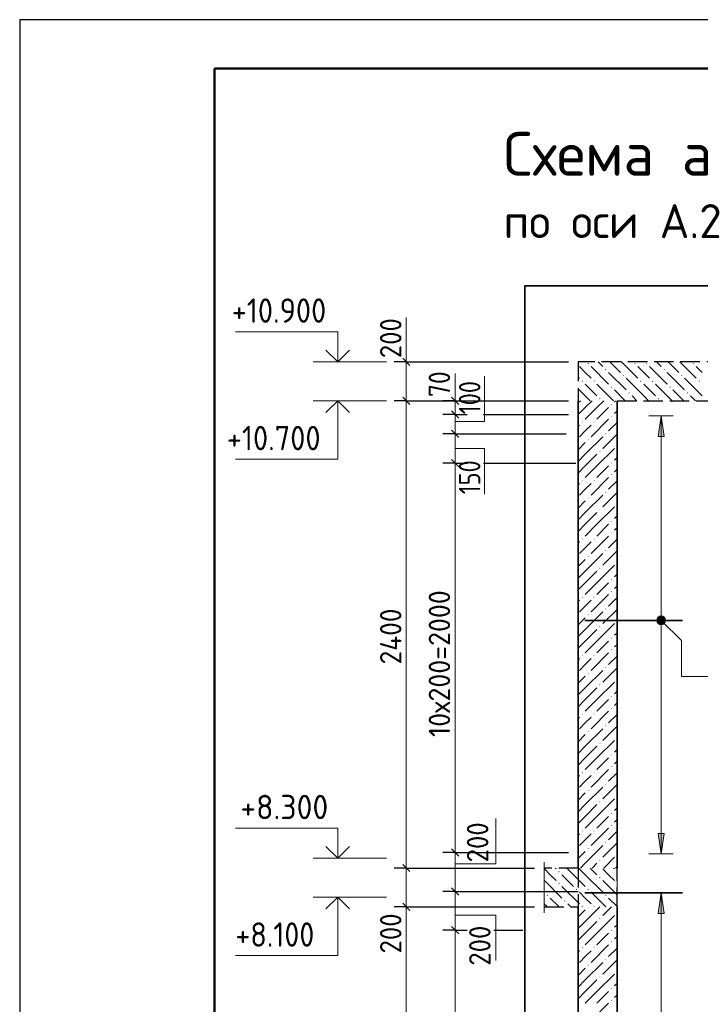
# Model space of a CAD drawing. Header units: millimetres. Extents: x 0 to 50400, y -12 to 35640.
# Tile 3 of 18: x 0 to 8386, y 23502 to 35640. Entities that reach past the tile are written whole.
import ezdxf

# ---------------------------------------------------------------- set-up
doc = ezdxf.new("R2010")
doc.units = ezdxf.units.MM
doc.linetypes.add('______2', pattern=[324, 240, -84])
for name, color, linetype, lineweight in [('Standard', 7, 'Continuous', 25), ('Высотные отметки', 7, 'Continuous', 25), ('ЖБ Перекрытие верхний уровень', 7, 'Continuous', 35), ('ЖБ Стена верхний уровень', 7, 'Continuous', 35), ('Заголовок чертежа', 7, 'Continuous', 25), ('Общий02', 7, 'Continuous', 18), ('Позиционная метка линия выноска', 7, 'Continuous', 13), ('Размерная линия_ общее', 7, 'Continuous', 13)]:
    doc.layers.add(name, color=color, linetype=linetype, lineweight=lineweight)
doc.layers.add('Размерная выноска', color=7, linetype='Continuous')
doc.layers.add('Стена ДОП П-обр. неравн', color=7, linetype='Continuous', true_color=0xa0a0a0)
doc.styles.add('ISOCPEUR', font='txt')

msp = doc.modelspace()

# ---------------------------------------------------------------- hatches: boundary and pattern name
at = {"layer": 'ЖБ Перекрытие верхний уровень', "linetype": 'Continuous', "lineweight": 18, "transparency": 33554687}
for points in [[(6998, 31399), (7005, 31407), (7013, 31399), (7005, 31391)], [(7214, 31327), (7221, 31335), (7229, 31327), (7221, 31319)], [(7574, 31399), (7581, 31407), (7589, 31399), (7581, 31391)], [(7718, 31399), (7725, 31407), (7733, 31399), (7725, 31391)], [(7934, 31327), (7941, 31335), (7949, 31327), (7941, 31319)], [(8294, 31399), (8301, 31407), (8309, 31399), (8301, 31391)], [(7430, 31255), (7437, 31263), (7445, 31255), (7437, 31247)], [(8150, 31255), (8157, 31263), (8165, 31255), (8157, 31247)], [(6926, 31183), (6933, 31191), (6941, 31183), (6933, 31175)], [(7070, 31183), (7077, 31191), (7085, 31183), (7077, 31175)], [(7286, 31111), (7293, 31119), (7301, 31111), (7293, 31103)], [(7646, 31183), (7653, 31191), (7661, 31183), (7653, 31175)], [(7790, 31183), (7797, 31191), (7805, 31183), (7797, 31175)], [(8006, 31111), (8013, 31119), (8021, 31111), (8013, 31103)], [(8366, 31183), (8373, 31191), (8381, 31183), (8373, 31175)], [(7142, 30967), (7149, 30975), (7157, 30967), (7149, 30959)], [(7502, 31039), (7509, 31047), (7517, 31039), (7509, 31031)], [(7862, 30967), (7869, 30975), (7877, 30967), (7869, 30959)], [(8222, 31039), (8229, 31047), (8237, 31039), (8229, 31031)], [(6638, 25135), (6645, 25143), (6653, 25135), (6645, 25127)], [(7358, 25135), (7362, 25139), (7362, 25130)], [(7142, 25063), (7149, 25071), (7157, 25063), (7149, 25055)], [(6638, 24991), (6645, 24999), (6653, 24991), (6645, 24983)], [(6854, 24919), (6861, 24927), (6869, 24919), (6861, 24911)], [(6998, 24919), (7005, 24927), (7013, 24919), (7005, 24911)], [(7358, 24991), (7362, 24995), (7362, 24986)], [(6494, 24847), (6501, 24855), (6509, 24847), (6501, 24839)], [(6710, 24775), (6717, 24783), (6725, 24775), (6717, 24767)], [(7214, 24847), (7221, 24855), (7229, 24847), (7221, 24839)], [(6926, 24703), (6933, 24711), (6941, 24703), (6940, 24702), (6926, 24702)], [(7070, 24703), (7077, 24711), (7085, 24703), (7084, 24702), (7070, 24702)]]:
    msp.add_hatch(color=7, dxfattribs=at).paths.add_polyline_path(points, flags=16)
at = {"layer": 'ЖБ Стена верхний уровень', "linetype": 'Continuous', "lineweight": 18, "transparency": 33554687}
for points in [[(7287, 30895), (7293, 30901), (7299, 30895), (7293, 30889)], [(7287, 30751), (7293, 30757), (7299, 30751), (7293, 30745)], [(6927, 30679), (6933, 30685), (6939, 30679), (6933, 30673)], [(7071, 30679), (7077, 30685), (7083, 30679), (7077, 30673)], [(6999, 30463), (7005, 30469), (7011, 30463), (7005, 30457)], [(7215, 30535), (7221, 30541), (7227, 30535), (7221, 30529)], [(7359, 30391), (7362, 30393), (7362, 30388)], [(7143, 30319), (7149, 30325), (7155, 30319), (7149, 30313)], [(7287, 30175), (7293, 30181), (7299, 30175), (7293, 30169)], [(7287, 30031), (7293, 30037), (7299, 30031), (7293, 30025)], [(6927, 29959), (6933, 29965), (6939, 29959), (6933, 29953)], [(7071, 29959), (7077, 29965), (7083, 29959), (7077, 29953)], [(6999, 29743), (7005, 29749), (7011, 29743), (7005, 29737)], [(7215, 29815), (7221, 29821), (7227, 29815), (7221, 29809)], [(7359, 29671), (7362, 29673), (7362, 29668)], [(7143, 29599), (7149, 29605), (7155, 29599), (7149, 29593)], [(7287, 29455), (7293, 29461), (7299, 29455), (7293, 29449)], [(7287, 29311), (7293, 29317), (7299, 29311), (7293, 29305)], [(6927, 29239), (6933, 29245), (6939, 29239), (6933, 29233)], [(7071, 29239), (7077, 29245), (7083, 29239), (7077, 29233)], [(6999, 29023), (7005, 29029), (7011, 29023), (7005, 29017)], [(7215, 29095), (7221, 29101), (7227, 29095), (7221, 29089)], [(7359, 28951), (7362, 28953), (7362, 28948)], [(7143, 28879), (7149, 28885), (7155, 28879), (7149, 28873)], [(7287, 28735), (7293, 28741), (7299, 28735), (7293, 28729)], [(6927, 28519), (6933, 28525), (6939, 28519), (6933, 28513)], [(7071, 28519), (7077, 28525), (7083, 28519), (7077, 28513)], [(7287, 28591), (7293, 28597), (7299, 28591), (7293, 28585)], [(6999, 28303), (7005, 28309), (7011, 28303), (7005, 28297)], [(7215, 28375), (7221, 28381), (7227, 28375), (7221, 28369)], [(7143, 28159), (7149, 28165), (7155, 28159), (7149, 28153)], [(7359, 28231), (7362, 28233), (7362, 28228)], [(7287, 28015), (7293, 28021), (7299, 28015), (7293, 28009)], [(6927, 27799), (6933, 27805), (6939, 27799), (6933, 27793)], [(7071, 27799), (7077, 27805), (7083, 27799), (7077, 27793)], [(7287, 27871), (7293, 27877), (7299, 27871), (7293, 27865)], [(6999, 27583), (7005, 27589), (7011, 27583), (7005, 27577)], [(7215, 27655), (7221, 27661), (7227, 27655), (7221, 27649)], [(7143, 27439), (7149, 27445), (7155, 27439), (7149, 27433)], [(7359, 27511), (7362, 27513), (7362, 27508)], [(7287, 27295), (7293, 27301), (7299, 27295), (7293, 27289)], [(6927, 27079), (6933, 27085), (6939, 27079), (6933, 27073)], [(7071, 27079), (7077, 27085), (7083, 27079), (7077, 27073)], [(7287, 27151), (7293, 27157), (7299, 27151), (7293, 27145)], [(6999, 26863), (7005, 26869), (7011, 26863), (7005, 26857)], [(7215, 26935), (7221, 26941), (7227, 26935), (7221, 26929)], [(7143, 26719), (7149, 26725), (7155, 26719), (7149, 26713)], [(7359, 26791), (7362, 26793), (7362, 26788)], [(7287, 26575), (7293, 26581), (7299, 26575), (7293, 26569)], [(6927, 26359), (6933, 26365), (6939, 26359), (6933, 26353)], [(7071, 26359), (7077, 26365), (7083, 26359), (7077, 26353)], [(7287, 26431), (7293, 26437), (7299, 26431), (7293, 26425)], [(7215, 26215), (7221, 26221), (7227, 26215), (7221, 26209)], [(6999, 26143), (7005, 26149), (7011, 26143), (7005, 26137)], [(7143, 25999), (7149, 26005), (7155, 25999), (7149, 25993)], [(7359, 26071), (7362, 26073), (7362, 26068)], [(7287, 25855), (7293, 25861), (7299, 25855), (7293, 25849)], [(6927, 25639), (6933, 25645), (6939, 25639), (6933, 25633)], [(7071, 25639), (7077, 25645), (7083, 25639), (7077, 25633)], [(7287, 25711), (7293, 25717), (7299, 25711), (7293, 25705)], [(7215, 25495), (7221, 25501), (7227, 25495), (7221, 25489)], [(6999, 25423), (7005, 25429), (7011, 25423), (7005, 25417)], [(7143, 25279), (7149, 25285), (7155, 25279), (7149, 25273)], [(7359, 25351), (7362, 25353), (7362, 25348)], [(7011, 24702), (7005, 24697), (7000, 24702)], [(7143, 24559), (7149, 24565), (7155, 24559), (7149, 24553)], [(7359, 24631), (7362, 24633), (7362, 24628)], [(7287, 24415), (7293, 24421), (7299, 24415), (7293, 24409)], [(7287, 24271), (7293, 24277), (7299, 24271), (7293, 24265)], [(6927, 24199), (6933, 24205), (6939, 24199), (6933, 24193)], [(7071, 24199), (7077, 24205), (7083, 24199), (7077, 24193)], [(7215, 24055), (7221, 24061), (7227, 24055), (7221, 24049)], [(6999, 23983), (7005, 23989), (7011, 23983), (7005, 23977)], [(7359, 23911), (7362, 23913), (7362, 23908)], [(7143, 23839), (7149, 23845), (7155, 23839), (7149, 23833)], [(7287, 23695), (7293, 23701), (7299, 23695), (7293, 23689)], [(7287, 23551), (7293, 23557), (7299, 23551), (7293, 23545)]]:
    msp.add_hatch(color=7, dxfattribs=at).paths.add_polyline_path(points, flags=16)
at = {"layer": 'Общий02', "linetype": 'Continuous', "lineweight": 13, "transparency": 33554687}
for points in [[(7868, 30503), (7904, 30755), (7940, 30503)], [(7868, 24623), (7904, 24875), (7940, 24623)]]:
    msp.add_hatch(color=7, dxfattribs=at).paths.add_polyline_path(points, flags=16)
msp.add_hatch(color=7, dxfattribs=at).paths.add_polyline_path([(7868, 25607), (7904, 25355), (7940, 25607)])
at = {"layer": 'Позиционная метка линия выноска', "linetype": 'Continuous', "lineweight": 13, "transparency": 33554687}
for points in [[(7866, 28197), (7918, 28287), (7852, 28221)], [(7852, 28221), (7918, 28287), (7891, 28287)], [(7852, 28221), (7891, 28287), (7852, 28249)], [(7852, 28249), (7891, 28287), (7866, 28273)], [(7866, 28197), (7943, 28273), (7918, 28287)], [(7891, 28183), (7943, 28273), (7866, 28197)], [(7891, 28183), (7956, 28249), (7943, 28273)], [(7918, 28183), (7956, 28249), (7891, 28183)], [(7918, 28183), (7956, 28221), (7956, 28249)], [(7956, 28221), (7918, 28183), (7943, 28197)]]:
    msp.add_hatch(color=7, dxfattribs=at).paths.add_polyline_path(points)

# ---------------------------------------------------------------- linework, layer by layer
at = {"layer": 'Standard', "color": 7, "linetype": 'Continuous', "lineweight": 25, "transparency": 33554687}
for p, q in [((2400, 35040), (2400, 1270)), ((5409, 30897), (5319, 30987)), ((5409, 30729), (5319, 30819)), ((5409, 30489), (5319, 30579)), ((5409, 30129), (5319, 30219)), ((5409, 25329), (5319, 25419)), ((5319, 25419), (5409, 25329)), ((5319, 24939), (5409, 24849)), ((5319, 24459), (5409, 24369))]:
    msp.add_line(p, q, dxfattribs=at)
at = {"layer": 'Standard', "color": 7, "linetype": 'Continuous', "lineweight": 13, "transparency": 33554687}
for p, q in [((5364, 30942), (5364, 31032)), ((5364, 30774), (5364, 30942)), ((5364, 30534), (5364, 30774)), ((5364, 30174), (5364, 30534)), ((5364, 25374), (5364, 25464)), ((5364, 25374), (5364, 25284)), ((5364, 25374), (5364, 24894)), ((5364, 24894), (5364, 24414))]:
    msp.add_line(p, q, dxfattribs=at)
at = {"layer": 'Standard', "color": 7, "linetype": 'Continuous', "lineweight": -3, "transparency": 33554687}
for p, q in [((5364, 30942), (5214, 30942)), ((5364, 30942), (5514, 30942)), ((5364, 30942), (5373, 30942)), ((5716, 30942), (6762, 30942)), ((5364, 30774), (5214, 30774)), ((5364, 30774), (5514, 30774)), ((5364, 30774), (5373, 30774)), ((5716, 30774), (6762, 30774)), ((5364, 30534), (5214, 30534)), ((5364, 30534), (5514, 30534)), ((5364, 30174), (5214, 30174)), ((5364, 30174), (5514, 30174)), ((5364, 30174), (5372, 30174)), ((5716, 30174), (6853, 30174)), ((5364, 25374), (5214, 25374)), ((5364, 25374), (5214, 25374)), ((5364, 25374), (5514, 25374)), ((5364, 25374), (6762, 25374)), ((5364, 25374), (5514, 25374)), ((5364, 25374), (5364, 25374)), ((5364, 24894), (5214, 24894)), ((5364, 24894), (5514, 24894)), ((5364, 24414), (5214, 24414)), ((5364, 24414), (5514, 24414)), ((5364, 24414), (5499, 24414)), ((5842, 24414), (6200, 24414))]:
    msp.add_line(p, q, dxfattribs=at)
at = {"layer": 'Standard', "color": 7, "linetype": 'Continuous', "lineweight": 25, "transparency": 33554687}
msp.add_lwpolyline([(0, 0), (50400, 0), (50400, 35640), (0, 35640), (0, 0)], close=True, dxfattribs=at)
at = {"layer": 'Standard', "color": 7, "linetype": 'Continuous', "lineweight": 13, "transparency": 33554687}
for points in [[(50400, 35640), (0, 35640), (0, 0), (50400, 0), (50400, 35640)], [(5364, 25374), (5364, 26675), (5364, 26675), (5364, 27042), (5364, 27042), (5364, 27165), (5364, 27165), (5364, 30174)], [(5364, 24414), (5364, 19379), (5364, 19379), (5364, 16192), (5364, 16192), (5364, 15294)]]:
    msp.add_lwpolyline(points, dxfattribs=at)
at = {"layer": 'Standard', "color": 7, "linetype": 'Continuous', "lineweight": 50, "transparency": 33554687}
msp.add_lwpolyline([(2400, 35040), (49800, 35040), (49800, 600), (2400, 600), (2400, 35040)], close=True, dxfattribs=at)
at = {"layer": 'Standard', "color": 254, "linetype": 'Continuous', "lineweight": 35, "true_color": 0xc4c4ff, "transparency": 33554687}
msp.add_lwpolyline([(6223, 13869), (24588, 13869), (24588, 32359), (6223, 32359), (6223, 13869)], dxfattribs=at)
at = {"layer": 'Standard', "color": 7, "linetype": 'Continuous', "lineweight": -3, "transparency": 33554687}
for points in [[(5364, 30534), (5698, 30534), (5698, 30534), (6733, 30534)], [(5364, 24894), (5791, 24894), (5791, 24894), (5800, 24894), (5800, 24894), (5801, 24894), (5801, 24894), (5821, 24894), (5821, 24894), (6882, 24894)]]:
    msp.add_lwpolyline(points, dxfattribs=at)
at = {"layer": 'Высотные отметки', "color": 7, "linetype": 'Continuous', "lineweight": 35, "transparency": 33554687}
for p, q in [((3918, 31422), (3773, 31567)), ((3918, 31422), (3773, 31567)), ((3918, 31422), (4063, 31567)), ((3918, 31422), (4063, 31567)), ((3918, 30942), (3773, 30797)), ((3918, 30942), (3773, 30797)), ((3918, 30942), (4063, 30797)), ((3918, 30942), (4063, 30797)), ((3918, 25302), (3773, 25447)), ((3918, 25302), (3773, 25447)), ((3918, 25302), (4063, 25447)), ((3918, 25302), (4063, 25447)), ((3918, 24822), (3773, 24677)), ((3918, 24822), (3773, 24677)), ((3918, 24822), (4063, 24677)), ((3918, 24822), (4063, 24677))]:
    msp.add_line(p, q, dxfattribs=at)
at = {"layer": 'Высотные отметки', "color": 7, "linetype": 'Continuous', "lineweight": 13, "transparency": 33554687}
for p, q in [((4518, 31422), (3618, 31422)), ((4518, 31422), (3618, 31422)), ((4518, 30942), (3618, 30942)), ((4518, 30942), (3618, 30942)), ((4518, 25302), (3618, 25302)), ((4518, 25302), (3618, 25302)), ((4518, 24822), (3618, 24822)), ((4518, 24822), (3618, 24822))]:
    msp.add_line(p, q, dxfattribs=at)
for points in [[(3918, 31422), (3918, 31794), (2658, 31794)], [(3918, 31422), (3918, 31794), (2658, 31794)], [(3918, 30942), (3918, 30222), (2658, 30222)], [(3918, 30942), (3918, 30222), (2658, 30222)], [(3918, 25302), (3918, 25674), (2658, 25674)], [(3918, 25302), (3918, 25674), (2658, 25674)], [(3918, 24822), (3918, 24102), (2658, 24102)], [(3918, 24822), (3918, 24102), (2658, 24102)]]:
    msp.add_lwpolyline(points, dxfattribs=at)
at = {"layer": 'ЖБ Перекрытие верхний уровень', "color": 7, "linetype": '______2', "lineweight": 25, "transparency": 33554687}
for p, q in [((6882, 31422), (6882, 30942)), ((22962, 31422), (6882, 31422)), ((7362, 30942), (22482, 30942)), ((6882, 25182), (6463, 25182)), ((7362, 24702), (7362, 25182)), ((6463, 24702), (6882, 24702))]:
    msp.add_line(p, q, dxfattribs=at)
at = {"layer": 'ЖБ Перекрытие верхний уровень', "color": 9, "linetype": 'Continuous', "lineweight": 18, "true_color": 0xc7c7c7, "transparency": 33554687}
for p, q in [((6969, 31291), (6897, 31363)), ((7041, 31363), (7257, 31147)), ((7126, 31422), (7185, 31363)), ((7270, 31422), (7401, 31291)), ((7414, 31422), (7617, 31219)), ((7689, 31291), (7617, 31363)), ((7761, 31363), (7977, 31147)), ((7846, 31422), (7905, 31363)), ((7990, 31422), (8121, 31291)), ((8134, 31422), (8337, 31219)), ((8409, 31291), (8337, 31363)), ((6882, 31234), (6897, 31219)), ((7041, 31219), (6969, 31291)), ((7257, 31291), (7473, 31075)), ((7689, 31003), (7473, 31219)), ((7761, 31219), (7689, 31291)), ((7977, 31291), (8193, 31075)), ((8409, 31003), (8193, 31219)), ((6969, 31003), (6882, 31090)), ((6969, 31147), (7113, 31003)), ((7113, 31147), (7318, 30942)), ((7462, 30942), (7329, 31075)), ((7689, 31147), (7833, 31003)), ((7833, 31147), (8038, 30942)), ((8182, 30942), (8049, 31075)), ((6969, 31003), (7030, 30942)), ((7545, 31003), (7606, 30942)), ((7689, 31003), (7750, 30942)), ((8265, 31003), (8326, 30942)), ((6882, 30946), (6886, 30942)), ((6537, 25099), (6465, 25171)), ((6598, 25182), (6609, 25171)), ((6825, 25099), (6742, 25182)), ((6886, 25182), (6969, 25099)), ((7030, 25182), (7113, 25099)), ((7257, 25099), (7185, 25171)), ((7318, 25182), (7329, 25171)), ((6465, 25027), (6681, 24811)), ((6609, 25027), (6537, 25099)), ((6681, 25099), (6825, 24955)), ((6825, 25099), (6969, 24955)), ((6969, 25099), (7185, 24883)), ((7185, 25027), (7362, 24850)), ((7329, 25027), (7257, 25099)), ((6463, 24885), (6465, 24883)), ((6681, 24955), (6897, 24739)), ((6537, 24811), (6646, 24702)), ((6969, 24811), (6897, 24883)), ((7041, 24739), (6969, 24811)), ((7041, 24883), (7222, 24702)), ((7257, 24811), (7362, 24706)), ((6463, 24741), (6502, 24702)), ((6790, 24702), (6753, 24739))]:
    msp.add_line(p, q, dxfattribs=at)
at = {"layer": 'ЖБ Перекрытие верхний уровень', "color": 253, "linetype": '______2', "lineweight": -3, "true_color": 0xababab, "transparency": 33554687}
for p, q in [((6882, 25182), (6882, 24702)), ((7362, 24702), (7362, 24702))]:
    msp.add_line(p, q, dxfattribs=at)
at = {"layer": 'ЖБ Перекрытие верхний уровень', "color": 7, "linetype": '______2', "lineweight": 18, "transparency": 33554687}
for p, q in [((7362, 25182), (7362, 25182)), ((7362, 24702), (7362, 24702))]:
    msp.add_line(p, q, dxfattribs=at)
at = {"layer": 'ЖБ Стена верхний уровень', "color": 251, "linetype": 'Continuous', "lineweight": 18, "true_color": 0x494949, "transparency": 33554687}
for p, q in [((6909, 30942), (6882, 30915)), ((6969, 30859), (6882, 30771)), ((7053, 30942), (6969, 30859)), ((7113, 30859), (6969, 30715)), ((7113, 30859), (7197, 30942)), ((7257, 30859), (7113, 30715)), ((7341, 30942), (7329, 30931)), ((7257, 30715), (7041, 30499)), ((7329, 30787), (7362, 30819)), ((6897, 30643), (6882, 30627)), ((6969, 30571), (7041, 30643)), ((7362, 30675), (7257, 30571)), ((6897, 30499), (6969, 30571)), ((6969, 30283), (7185, 30499)), ((7362, 30531), (7185, 30355)), ((6969, 30427), (6882, 30339)), ((7113, 30139), (7329, 30355)), ((6969, 30283), (6882, 30195)), ((7113, 30283), (6969, 30139)), ((7362, 30243), (7329, 30211)), ((6969, 30139), (6882, 30051)), ((7113, 30139), (6969, 29995)), ((7257, 30139), (7113, 29995)), ((7257, 29995), (7041, 29779)), ((7329, 30067), (7362, 30099)), ((6897, 29923), (6882, 29907)), ((6969, 29851), (7041, 29923)), ((7362, 29955), (7257, 29851)), ((6897, 29779), (6969, 29851)), ((6969, 29563), (7185, 29779)), ((7362, 29811), (7185, 29635)), ((6969, 29707), (6882, 29619)), ((7113, 29419), (7329, 29635)), ((6969, 29563), (6882, 29475)), ((7113, 29563), (6969, 29419)), ((7362, 29523), (7329, 29491)), ((6969, 29419), (6882, 29331)), ((7113, 29419), (6969, 29275)), ((7257, 29419), (7113, 29275)), ((7329, 29347), (7362, 29379)), ((7257, 29275), (7041, 29059)), ((6897, 29203), (6882, 29187)), ((6969, 29131), (7041, 29203)), ((7362, 29235), (7257, 29131)), ((6897, 29059), (6969, 29131)), ((6969, 28843), (7185, 29059)), ((7362, 29091), (7185, 28915)), ((6969, 28987), (6882, 28899)), ((7113, 28699), (7329, 28915)), ((6969, 28843), (6882, 28755)), ((7113, 28843), (6969, 28699)), ((7362, 28803), (7329, 28771)), ((6969, 28699), (6882, 28611)), ((7113, 28699), (6969, 28555)), ((7257, 28699), (7113, 28555)), ((7329, 28627), (7362, 28659)), ((7257, 28555), (7041, 28339)), ((6897, 28483), (6882, 28467)), ((6897, 28339), (6969, 28411)), ((6969, 28411), (7041, 28483)), ((7362, 28515), (7257, 28411)), ((6969, 28123), (7185, 28339)), ((7362, 28371), (7185, 28195)), ((6969, 28267), (6882, 28179)), ((7113, 27979), (7329, 28195)), ((6969, 28123), (6882, 28035)), ((7113, 28123), (6969, 27979)), ((7362, 28083), (7329, 28051)), ((6969, 27979), (6882, 27891)), ((7113, 27979), (6969, 27835)), ((7257, 27979), (7113, 27835)), ((7329, 27907), (7362, 27939)), ((7257, 27835), (7041, 27619)), ((6897, 27763), (6882, 27747)), ((6897, 27619), (6969, 27691)), ((6969, 27691), (7041, 27763)), ((7362, 27795), (7257, 27691)), ((6969, 27403), (7185, 27619)), ((7362, 27651), (7185, 27475)), ((6969, 27547), (6882, 27459)), ((7113, 27259), (7329, 27475)), ((6969, 27403), (6882, 27315)), ((7113, 27403), (6969, 27259)), ((7362, 27363), (7329, 27331)), ((6969, 27259), (6882, 27171)), ((7113, 27259), (6969, 27115)), ((7257, 27259), (7113, 27115)), ((7329, 27187), (7362, 27219)), ((7257, 27115), (7041, 26899)), ((7362, 27075), (7257, 26971)), ((6897, 27043), (6882, 27027)), ((6897, 26899), (6969, 26971)), ((6969, 26971), (7041, 27043)), ((6969, 26827), (6882, 26739)), ((6969, 26683), (7185, 26899)), ((7362, 26931), (7185, 26755)), ((7113, 26539), (7329, 26755)), ((6969, 26683), (6882, 26595)), ((7113, 26683), (6969, 26539)), ((7362, 26643), (7329, 26611)), ((6969, 26539), (6882, 26451)), ((7113, 26539), (6969, 26395)), ((7257, 26539), (7113, 26395)), ((7329, 26467), (7362, 26499)), ((7257, 26395), (7041, 26179)), ((7362, 26355), (7257, 26251)), ((6897, 26323), (6882, 26307)), ((6897, 26179), (6969, 26251)), ((6969, 26251), (7041, 26323)), ((6969, 26107), (6882, 26019)), ((6969, 25963), (7185, 26179)), ((7362, 26211), (7185, 26035)), ((7113, 25819), (7329, 26035)), ((6969, 25963), (6882, 25875)), ((7113, 25963), (6969, 25819)), ((7362, 25923), (7329, 25891)), ((6969, 25819), (6882, 25731)), ((7113, 25819), (6969, 25675)), ((7257, 25819), (7113, 25675)), ((7329, 25747), (7362, 25779)), ((7257, 25675), (7041, 25459)), ((7362, 25635), (7257, 25531)), ((6897, 25603), (6882, 25587)), ((6897, 25459), (6969, 25531)), ((6969, 25531), (7041, 25603)), ((7362, 25491), (7185, 25315)), ((6969, 25387), (6882, 25299)), ((6969, 25243), (7185, 25459)), ((7197, 25182), (7329, 25315)), ((6969, 25243), (6909, 25182)), ((7113, 25243), (7053, 25182)), ((7362, 25203), (7341, 25182)), ((6969, 24667), (6882, 24579)), ((6969, 24523), (7149, 24702)), ((7293, 24702), (7185, 24595)), ((6969, 24523), (6882, 24435)), ((7113, 24523), (6969, 24379)), ((7113, 24379), (7329, 24595)), ((7362, 24483), (7329, 24451)), ((6969, 24379), (6882, 24291)), ((7113, 24379), (6969, 24235)), ((7257, 24379), (7113, 24235)), ((7329, 24307), (7362, 24339)), ((6897, 24163), (6882, 24147)), ((6969, 24091), (7041, 24163)), ((7257, 24235), (7041, 24019)), ((7362, 24195), (7257, 24091)), ((6897, 24019), (6969, 24091)), ((7362, 24051), (7185, 23875)), ((6969, 23947), (6882, 23859)), ((6969, 23803), (7185, 24019)), ((6969, 23803), (6882, 23715)), ((7113, 23803), (6969, 23659)), ((7113, 23659), (7329, 23875)), ((7362, 23763), (7329, 23731)), ((6969, 23659), (6882, 23571)), ((7113, 23659), (6969, 23515)), ((7257, 23659), (7113, 23515)), ((7329, 23587), (7362, 23619)), ((7257, 23515), (7041, 23299))]:
    msp.add_line(p, q, dxfattribs=at)
at = {"layer": 'ЖБ Стена верхний уровень', "color": 7, "linetype": 'Continuous', "lineweight": 35, "transparency": 33554687}
for p, q in [((6882, 30942), (6882, 25182)), ((7362, 25182), (7362, 30942)), ((6882, 24702), (6882, 19182)), ((7362, 19182), (7362, 24702))]:
    msp.add_line(p, q, dxfattribs=at)
at = {"layer": 'ЖБ Стена верхний уровень', "color": 7, "linetype": 'Continuous', "lineweight": 18, "transparency": 33554687}
msp.add_line((7362, 24702), (7362, 30942), dxfattribs=at)
at = {"layer": 'Общий02', "color": 251, "linetype": 'Continuous', "lineweight": 13, "true_color": 0x494949, "transparency": 33554687}
for p, q in [((8054, 30755), (7754, 30755)), ((7868, 30503), (7904, 30755)), ((7904, 30755), (7904, 25355)), ((7904, 30755), (7904, 30755)), ((7904, 30755), (7904, 30755)), ((7904, 30755), (7904, 30755)), ((7904, 30755), (7940, 30503)), ((7940, 30503), (7868, 30503)), ((7904, 30503), (7904, 30485)), ((7904, 25607), (7904, 25625)), ((7940, 25607), (7868, 25607)), ((7868, 25607), (7904, 25355)), ((7904, 25355), (7940, 25607)), ((8054, 25355), (7754, 25355)), ((7904, 25355), (7904, 25355)), ((7904, 25355), (7904, 25355)), ((7904, 25355), (7904, 25355)), ((8054, 24875), (7754, 24875)), ((7868, 24623), (7904, 24875)), ((7904, 24875), (7904, 14795)), ((7904, 24875), (7904, 24875)), ((7904, 24875), (7904, 24875)), ((7904, 24875), (7904, 24875)), ((7904, 24875), (7940, 24623)), ((7940, 24623), (7868, 24623)), ((7904, 24623), (7904, 24605))]:
    msp.add_line(p, q, dxfattribs=at)
at = {"layer": 'Позиционная метка линия выноска', "color": 7, "linetype": 'Continuous', "lineweight": 13, "transparency": 33554687}
for p, q in [((7866, 28273), (7866, 28273)), ((7866, 28197), (7866, 28197)), ((7943, 28273), (7943, 28273)), ((7943, 28197), (7943, 28197))]:
    msp.add_line(p, q, dxfattribs=at)
msp.add_lwpolyline([(10937, 27541), (8153, 27541), (8153, 27986), (7904, 28235)], dxfattribs=at)
msp.add_circle((7904, 28235), 54, dxfattribs=at)
at = {"layer": 'Размерная выноска', "color": 7, "linetype": 'Continuous', "lineweight": 13, "transparency": 33554687}
for p, q in [((4764, 31422), (4764, 31969)), ((5364, 30942), (5364, 31278)), ((5727, 31247), (5727, 30688)), ((5364, 30688), (5727, 30688)), ((5364, 30352), (5727, 30352)), ((5727, 30352), (5727, 29792)), ((4764, 25326), (4764, 25895)), ((5867, 25235), (5867, 25794)), ((6463, 24630), (6463, 25254)), ((5364, 25235), (5867, 25235)), ((5364, 25182), (5364, 24882)), ((5364, 24601), (5867, 24601)), ((5867, 24601), (5867, 24042))]:
    msp.add_line(p, q, dxfattribs=at)
at = {"layer": 'Размерная линия_ общее', "color": 7, "linetype": 'Continuous', "lineweight": 25, "transparency": 33554687}
for p, q in [((4719, 31467), (4809, 31377)), ((4719, 30987), (4809, 30897)), ((4719, 25227), (4809, 25137)), ((4719, 24747), (4809, 24657))]:
    msp.add_line(p, q, dxfattribs=at)
at = {"layer": 'Размерная линия_ общее', "color": 7, "linetype": 'Continuous', "lineweight": 13, "transparency": 33554687}
for p, q in [((4764, 31422), (4764, 31512)), ((4764, 30942), (4764, 25182)), ((4764, 25182), (4764, 24702)), ((4764, 24702), (4764, 15102))]:
    msp.add_line(p, q, dxfattribs=at)
at = {"layer": 'Размерная линия_ общее', "color": 7, "linetype": 'Continuous', "lineweight": -3, "transparency": 33554687}
for p, q in [((4764, 31422), (4614, 31422)), ((4764, 31422), (4914, 31422)), ((4764, 31422), (6762, 31422)), ((4764, 30942), (4614, 30942)), ((4764, 30942), (4914, 30942)), ((4764, 30942), (6762, 30942)), ((4764, 25182), (4614, 25182)), ((4764, 25182), (4914, 25182)), ((4764, 25182), (6343, 25182)), ((4764, 24702), (4614, 24702)), ((4764, 24702), (4914, 24702)), ((4764, 24702), (6343, 24702))]:
    msp.add_line(p, q, dxfattribs=at)
at = {"layer": 'Размерная линия_ общее', "color": 7, "linetype": 'Continuous', "lineweight": 13, "transparency": 33554687}
msp.add_lwpolyline([(4764, 31422), (4764, 31339), (4764, 31339), (4764, 30942)], dxfattribs=at)
at = {"layer": 'Стена ДОП П-обр. неравн', "color": 7, "linetype": 'Continuous', "lineweight": 35, "transparency": 33554687}
for p, q in [((6964, 28235), (8168, 28235)), ((6964, 24875), (8168, 24875))]:
    msp.add_line(p, q, dxfattribs=at)

# ---------------------------------------------------------------- texts
at = {"layer": 'Standard', "color": 7, "linetype": 'Continuous', "lineweight": 25, "transparency": 33554687, "char_height": 264, "attachment_point": 7, "rotation": 90, "style": 'ISOCPEUR'}
for s, insert, width in [('\\W0.87;70', (5304, 30987), 484.72), ('\\W0.83;100', (5677, 30776), 610.29), ('\\W0.83;150', (5676, 29789), 610.28), ('\\W0.95;10х200=2000', (5304, 26797), 2103.76), ('\\W0.91;200', (5775, 25252), 674.38), ('\\W0.91;200', (5802, 23978), 674.39)]:
    msp.add_mtext(s, dxfattribs=dict(at, insert=insert, width=width))
at = {"layer": 'Высотные отметки', "color": 7, "linetype": 'Continuous', "lineweight": 25, "transparency": 33554687, "char_height": 300, "attachment_point": 7, "style": 'ISOCPEUR'}
for s, insert, width in [('\\W0.91;+10.900', (2612, 31904), 1426.18), ('\\W0.91;+10.700', (2552, 30332), 1426.18), ('\\W0.95;+8.300', (2718, 25784), 1281.45), ('\\W0.90;+8.100', (2658, 24212), 1214.12)]:
    msp.add_mtext(s, dxfattribs=dict(at, insert=insert, width=width))
at = {"layer": 'Заголовок чертежа', "color": 7, "linetype": 'Continuous', "lineweight": 50, "transparency": 33554687, "attachment_point": 7, "style": 'ISOCPEUR'}
for s, insert, char_height, width in [('\\W0.99;Схема армирования стены', (5962, 33570), 540, 9225.73), ('\\W0.97;по оси А.2', (5962, 32946), 420, 2932.48)]:
    msp.add_mtext(s, dxfattribs=dict(at, insert=insert, char_height=char_height, width=width))
at = {"layer": 'Размерная линия_ общее', "color": 7, "linetype": 'Continuous', "lineweight": 25, "transparency": 33554687, "char_height": 264, "attachment_point": 7, "rotation": 90, "style": 'ISOCPEUR'}
for s, insert, width in [('\\W0.91;200', (4704, 31467), 674.39), ('\\W0.93;2400', (4704, 27692), 888.46), ('\\W0.91;200', (4704, 24129), 674.39)]:
    msp.add_mtext(s, dxfattribs=dict(at, insert=insert, width=width))

doc.saveas('drawing.dxf')
